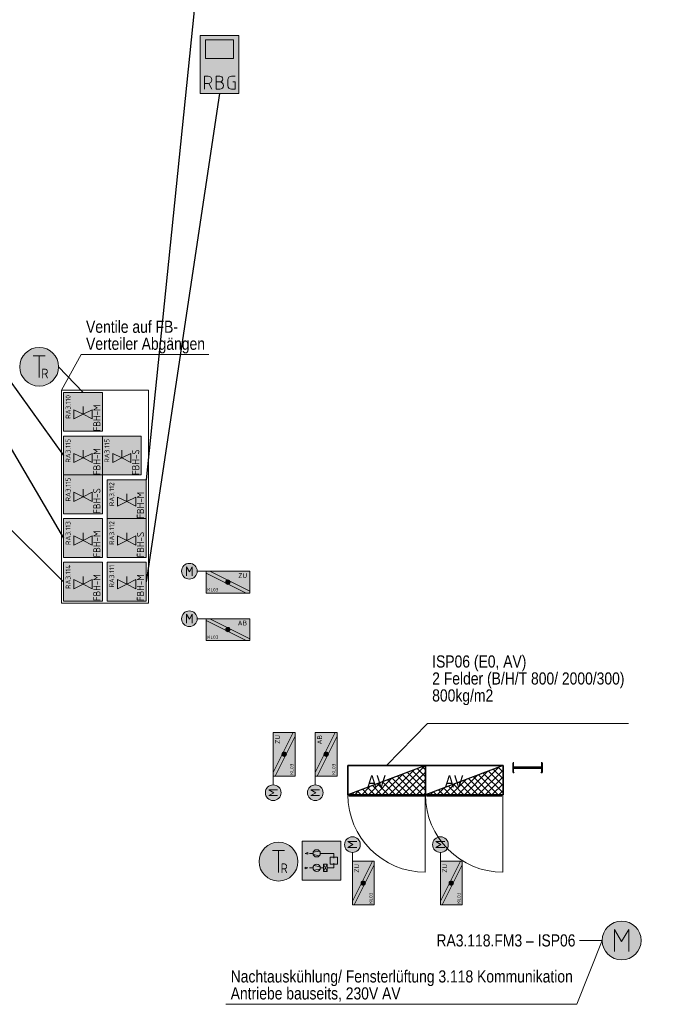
# Model space of a CAD drawing. Header units: metres. Extents: x -13.5 to 10.8, y 0.5 to 32.8.
# Tile 5 of 6: x 4.2 to 10.8, y 15 to 25.1. Entities that reach past the tile are written whole.
import ezdxf
from ezdxf.enums import TextEntityAlignment as Align

# ---------------------------------------------------------------- set-up
doc = ezdxf.new("R2010")
doc.units = ezdxf.units.M
doc.header["$MEASUREMENT"] = 0
doc.linetypes.add('DGN Style 4', pattern=[0.02455, 0.012275, -0.006138, 0, -0.006138])
doc.linetypes.add('DGN Style 5', pattern=[0.010741, 0.004603, -0.006138])
for name, color, linetype, lineweight in [('9', 7, 'Continuous', 0), ('TRI_CONNPTS', 7, 'DGN Style 4', 0), ('TRI_H3D', 7, 'DGN Style 4', 0), ('ZWP_440_KL_GA', 3, 'Continuous', 30), ('ZWP_480_SCHALTSCHRAENKE_E0_GA_2D', 7, 'Continuous', 0), ('ZWP_480_SCHALTSCHRAENKE_E0_GA_3D', 7, 'Continuous', 0), ('ZWP_480_SCHALTSCHRAENKE_E0_GA_TEXT', 7, 'Continuous', 0), ('ZWP_480_SYM_E0', 7, 'Continuous', 0), ('ZWP_480_SYM_E0_2D', 7, 'Continuous', 0), ('ZWP_480_SYM_E0_3D', 7, 'Continuous', 0), ('ZWP_480_SYM_SCHWARZ', 7, 'Continuous', 13), ('ZWP_480_TEXT_1_50_TOP', 7, 'Continuous', 0)]:
    doc.layers.add(name, color=color, linetype=linetype, lineweight=lineweight)
doc.layers.add('INTERN_Bemerkung', color=6, linetype='Continuous', lineweight=30, plot=False)
doc.layers.get('TRI_CONNPTS').off()
doc.layers.get('TRI_H3D').off()
doc.styles.add('ISOCP', font='isocp.shx')
doc.styles.add('ZWP_1 50', font='ARIALN.TTF', dxfattribs={"height": 0.125})

# ---------------------------------------------------------------- blocks, each defined once
blk = doc.blocks.new('K')
at = {"layer": 'ZWP_440_KL_GA', "color": 136, "linetype": 'Continuous', "lineweight": 30}
mesh = blk.add_polyface(dxfattribs=at)
corners = [(-1.2691, 0.13985, 0.05), (-1.2691, 0.14985, 0.05), (1.26904, 0.13985, 0.05), (1.26904, 0.14985, 0.05), (-1.2691, 0.14985, -0.05), (1.26904, 0.14985, -0.05), (-1.2691, 0.13985, -0.05), (1.26904, 0.13985, -0.05), (-1.2691, 0.13985, -0.0475), (1.26904, 0.13985, -0.0475), (-1.2691, 0.14735, -0.0475), (1.26904, 0.14735, -0.0475), (-1.2691, 0.14735, 0.0475), (1.26904, 0.14735, 0.0475), (-1.2691, 0.13985, 0.0475), (1.26904, 0.13985, 0.0475)]
mesh.append_faces([[corners[k] for k in face] for face in [(0, 2, 3, 1), (1, 3, 5, 4), (4, 5, 7, 6), (6, 7, 9, 8), (8, 9, 11, 10), (10, 11, 13, 12), (12, 13, 15, 14), (14, 15, 2, 0)]], dxfattribs={"color": 136})
mesh.append_faces([[corners[k] for k in face] for face in [(0, 12, 14), (10, 6, 8)]], dxfattribs={"vtx0": -1, "color": 136})
mesh.append_faces([[corners[k] for k in face] for face in [(4, 10, 1), (1, 12, 0)]], dxfattribs={"vtx0": -1, "vtx1": -1, "color": 136})
mesh.append_faces([[corners[k] for k in face] for face in [(10, 4, 6), (1, 10, 12), (11, 7, 5), (3, 13, 11)]], dxfattribs={"vtx0": -1, "vtx2": -1, "color": 136})
mesh.append_faces([[corners[k] for k in face] for face in [(5, 3, 11), (3, 2, 13)]], dxfattribs={"vtx1": -1, "vtx2": -1, "color": 136})
mesh.append_faces([[corners[k] for k in face] for face in [(2, 15, 13), (11, 9, 7)]], dxfattribs={"vtx2": -1, "color": 136})
mesh = blk.add_polyface(dxfattribs=at)
corners = [(-1.0841, 0.14735, 0.005), (-1.0841, 0.14735, -0.005), (-1.0541, 0.14735, 0.005), (-1.0541, 0.14735, -0.005), (-1.0841, -0.14765, -0.005), (-1.0841, -0.14765, 0.005), (-1.0541, -0.14765, -0.005), (-1.0541, -0.14765, 0.005)]
mesh.append_faces([[corners[k] for k in face] for face in [(0, 2, 3, 1), (4, 6, 7, 5), (1, 4, 5, 0), (0, 5, 7, 2), (2, 7, 6, 3), (3, 6, 4, 1)]], dxfattribs={"color": 136})
mesh = blk.add_polyface(dxfattribs=at)
corners = [(-0.6841, 0.14735, 0.005), (-0.6841, 0.14735, -0.005), (-0.6541, 0.14735, 0.005), (-0.6541, 0.14735, -0.005), (-0.6841, -0.14765, -0.005), (-0.6841, -0.14765, 0.005), (-0.6541, -0.14765, -0.005), (-0.6541, -0.14765, 0.005)]
mesh.append_faces([[corners[k] for k in face] for face in [(0, 2, 3, 1), (4, 6, 7, 5), (1, 4, 5, 0), (0, 5, 7, 2), (2, 7, 6, 3), (3, 6, 4, 1)]], dxfattribs={"color": 136})
mesh = blk.add_polyface(dxfattribs=at)
corners = [(-0.2841, 0.14735, 0.005), (-0.2841, 0.14735, -0.005), (-0.2541, 0.14735, 0.005), (-0.2541, 0.14735, -0.005), (-0.2841, -0.14765, -0.005), (-0.2841, -0.14765, 0.005), (-0.2541, -0.14765, -0.005), (-0.2541, -0.14765, 0.005)]
mesh.append_faces([[corners[k] for k in face] for face in [(0, 2, 3, 1), (4, 6, 7, 5), (1, 4, 5, 0), (0, 5, 7, 2), (2, 7, 6, 3), (3, 6, 4, 1)]], dxfattribs={"color": 136})
mesh = blk.add_polyface(dxfattribs=at)
corners = [(0.1159, 0.14735, 0.005), (0.1159, 0.14735, -0.005), (0.1459, 0.14735, 0.005), (0.1459, 0.14735, -0.005), (0.1159, -0.14765, -0.005), (0.1159, -0.14765, 0.005), (0.1459, -0.14765, -0.005), (0.1459, -0.14765, 0.005)]
mesh.append_faces([[corners[k] for k in face] for face in [(0, 2, 3, 1), (4, 6, 7, 5), (1, 4, 5, 0), (0, 5, 7, 2), (2, 7, 6, 3), (3, 6, 4, 1)]], dxfattribs={"color": 136})
mesh = blk.add_polyface(dxfattribs=at)
corners = [(0.5159, 0.14735, 0.005), (0.5159, 0.14735, -0.005), (0.5459, 0.14735, 0.005), (0.5459, 0.14735, -0.005), (0.5159, -0.14765, -0.005), (0.5159, -0.14765, 0.005), (0.5459, -0.14765, -0.005), (0.5459, -0.14765, 0.005)]
mesh.append_faces([[corners[k] for k in face] for face in [(0, 2, 3, 1), (4, 6, 7, 5), (1, 4, 5, 0), (0, 5, 7, 2), (2, 7, 6, 3), (3, 6, 4, 1)]], dxfattribs={"color": 136})
mesh = blk.add_polyface(dxfattribs=at)
corners = [(0.9159, 0.14735, 0.005), (0.9159, 0.14735, -0.005), (0.9459, 0.14735, 0.005), (0.9459, 0.14735, -0.005), (0.9159, -0.14765, -0.005), (0.9159, -0.14765, 0.005), (0.9459, -0.14765, -0.005), (0.9459, -0.14765, 0.005)]
mesh.append_faces([[corners[k] for k in face] for face in [(0, 2, 3, 1), (4, 6, 7, 5), (1, 4, 5, 0), (0, 5, 7, 2), (2, 7, 6, 3), (3, 6, 4, 1)]], dxfattribs={"color": 136})
mesh = blk.add_polyface(dxfattribs=at)
corners = [(1.05404, 0.14735, 0.005), (1.05404, 0.14735, -0.005), (1.08404, 0.14735, 0.005), (1.08404, 0.14735, -0.005), (1.05404, -0.14765, -0.005), (1.05404, -0.14765, 0.005), (1.08404, -0.14765, -0.005), (1.08404, -0.14765, 0.005)]
mesh.append_faces([[corners[k] for k in face] for face in [(0, 2, 3, 1), (4, 6, 7, 5), (1, 4, 5, 0), (0, 5, 7, 2), (2, 7, 6, 3), (3, 6, 4, 1)]], dxfattribs={"color": 136})
mesh = blk.add_polyface(dxfattribs=at)
corners = [(-1.2691, -0.14015, -0.05), (-1.2691, -0.15015, -0.05), (1.26904, -0.14015, -0.05), (1.26904, -0.15015, -0.05), (-1.2691, -0.15015, 0.05), (1.26904, -0.15015, 0.05), (-1.2691, -0.14015, 0.05), (1.26904, -0.14015, 0.05), (-1.2691, -0.14015, 0.0475), (1.26904, -0.14015, 0.0475), (-1.2691, -0.14765, 0.0475), (1.26904, -0.14765, 0.0475), (-1.2691, -0.14765, -0.0475), (1.26904, -0.14765, -0.0475), (-1.2691, -0.14015, -0.0475), (1.26904, -0.14015, -0.0475)]
mesh.append_faces([[corners[k] for k in face] for face in [(0, 2, 3, 1), (1, 3, 5, 4), (4, 5, 7, 6), (6, 7, 9, 8), (8, 9, 11, 10), (10, 11, 13, 12), (12, 13, 15, 14), (14, 15, 2, 0)]], dxfattribs={"color": 136})
mesh.append_faces([[corners[k] for k in face] for face in [(0, 12, 14), (10, 6, 8)]], dxfattribs={"vtx0": -1, "color": 136})
mesh.append_faces([[corners[k] for k in face] for face in [(4, 10, 1), (1, 12, 0)]], dxfattribs={"vtx0": -1, "vtx1": -1, "color": 136})
mesh.append_faces([[corners[k] for k in face] for face in [(10, 4, 6), (1, 10, 12), (11, 7, 5), (3, 13, 11)]], dxfattribs={"vtx0": -1, "vtx2": -1, "color": 136})
mesh.append_faces([[corners[k] for k in face] for face in [(5, 3, 11), (3, 2, 13)]], dxfattribs={"vtx1": -1, "vtx2": -1, "color": 136})
mesh.append_faces([[corners[k] for k in face] for face in [(2, 15, 13), (11, 9, 7)]], dxfattribs={"vtx2": -1, "color": 136})
blk = doc.blocks.new('_$VT$_')
at = {"layer": '9'}
for p, q in [((0.4, 0.15, 2), (0.4, 0.151, 2)), ((0, 0), (0, 0.001)), ((0, 0), (0, 0)), ((0.8, 0), (0.8, 0))]:
    blk.add_line(p, q, dxfattribs=at)
at = {"layer": 'ZWP_480_SCHALTSCHRAENKE_E0_GA_2D', "color": 136, "linetype": 'Continuous', "lineweight": 30}
for p, q in [((0.355, 0, 2), (0.568, 0.213, 2)), ((0.425, 0, 2), (0.681, 0.255, 2)), ((0.496, 0, 2), (0.794, 0.298, 2)), ((0.562, 0.211, 2), (0.773, 0, 2)), ((0.567, 0, 2), (0.8, 0.233, 2)), ((0.614, 0.23, 2), (0.8, 0.044, 2)), ((0.665, 0.249, 2), (0.8, 0.114, 2)), ((0.716, 0.269, 2), (0.8, 0.185, 2)), ((0.768, 0.288, 2), (0.8, 0.256, 2)), ((0.213, 0, 2), (0.341, 0.128, 2)), ((0.284, 0, 2), (0.454, 0.17, 2)), ((0.305, 0.114, 2), (0.419, 0, 2)), ((0.356, 0.134, 2), (0.49, 0, 2)), ((0.408, 0.153, 2), (0.561, 0, 2)), ((0.459, 0.172, 2), (0.632, 0, 2)), ((0.511, 0.192, 2), (0.702, 0, 2)), ((0.638, 0, 2), (0.8, 0.162, 2)), ((0.001, 0, 2), (0.002, 0.001, 2)), ((0.048, 0.018, 2), (0.066, 0, 2)), ((0.072, 0, 2), (0.115, 0.043, 2)), ((0.099, 0.037, 2), (0.137, 0, 2)), ((0.143, 0, 2), (0.228, 0.086, 2)), ((0.151, 0.057, 2), (0.207, 0, 2)), ((0.202, 0.076, 2), (0.278, 0, 2)), ((0.254, 0.095, 2), (0.349, 0, 2)), ((0.708, 0, 2), (0.8, 0.092, 2)), ((0.779, 0, 2), (0.8, 0.021, 2))]:
    blk.add_line(p, q, dxfattribs=at)
at = {"layer": 'ZWP_480_SCHALTSCHRAENKE_E0_GA_2D', "color": 136, "linetype": 'Continuous', "lineweight": 0}
blk.add_line((0.799, 0, 0.2), (0.799, -0.798, 0.2), dxfattribs=at)
blk.add_arc((0.799, 0, 0.2), 0.798, 180, 270, dxfattribs=at)
at = {"layer": 'ZWP_480_SCHALTSCHRAENKE_E0_GA_2D', "color": 136, "linetype": 'Continuous', "lineweight": 30}
blk.add_3dface([(0, 0, 2), (0.8, 0, 2), (0.8, 0.3, 2)], dxfattribs=at)
at = {"layer": 'ZWP_480_SCHALTSCHRAENKE_E0_GA_3D', "color": 136, "linetype": 'Continuous', "lineweight": 30}
for points in [[(0, 0.3), (0.8, 0.3), (0.8, 0.3, 2), (0, 0.3, 2)], [(0, 0), (0, 0.3), (0, 0.3, 2), (0, 0, 2)], [(0, 0), (0.8, 0), (0.8, 0.3), (0, 0.3)], [(0.8, 0), (0.8, 0.3), (0.8, 0.3, 2), (0.8, 0, 2)], [(0, 0), (0.8, 0), (0.8, 0, 2), (0, 0, 2)], [(0.789, -0.01, 0.2), (0.011, -0.01, 0.2), (0.011, -0.01, 1.998), (0.789, -0.01, 1.998)]]:
    blk.add_3dface(points, dxfattribs=at)
at = {"layer": 'ZWP_480_SCHALTSCHRAENKE_E0_GA_TEXT', "color": 7, "lineweight": 0, "style": 'ZWP_1 50'}
blk.add_text('AV', height=0.125, dxfattribs=at).set_placement((0.2, 0.2, 2), align=Align.TOP_LEFT)
blk = doc.blocks.new('_$VT$__1')
at = {"layer": '9'}
for p, q in [((0.4, 0.15, 2), (0.4, 0.151, 2)), ((0, 0), (0, 0.001)), ((0, 0), (0, 0)), ((0.8, 0), (0.8, 0))]:
    blk.add_line(p, q, dxfattribs=at)
at = {"layer": 'ZWP_480_SCHALTSCHRAENKE_E0_GA_2D', "color": 136, "linetype": 'Continuous', "lineweight": 30}
for p, q in [((0.403, 0, 2), (0.645, 0.242, 2)), ((0.474, 0, 2), (0.758, 0.284, 2)), ((0.545, 0, 2), (0.8, 0.255, 2)), ((0.546, 0.205, 2), (0.751, 0, 2)), ((0.597, 0.224, 2), (0.8, 0.021, 2)), ((0.649, 0.243, 2), (0.8, 0.092, 2)), ((0.7, 0.263, 2), (0.8, 0.163, 2)), ((0.752, 0.282, 2), (0.8, 0.234, 2)), ((0.191, 0, 2), (0.306, 0.115, 2)), ((0.262, 0, 2), (0.419, 0.157, 2)), ((0.289, 0.108, 2), (0.397, 0, 2)), ((0.333, 0, 2), (0.532, 0.2, 2)), ((0.34, 0.128, 2), (0.468, 0, 2)), ((0.392, 0.147, 2), (0.539, 0, 2)), ((0.443, 0.166, 2), (0.609, 0, 2)), ((0.495, 0.185, 2), (0.68, 0, 2)), ((0.615, 0, 2), (0.8, 0.185, 2)), ((0.686, 0, 2), (0.8, 0.114, 2)), ((0.032, 0.012, 2), (0.044, 0, 2)), ((0.05, 0, 2), (0.08, 0.03, 2)), ((0.083, 0.031, 2), (0.114, 0, 2)), ((0.12, 0, 2), (0.193, 0.072, 2)), ((0.135, 0.05, 2), (0.185, 0, 2)), ((0.186, 0.07, 2), (0.256, 0, 2)), ((0.237, 0.089, 2), (0.327, 0, 2)), ((0.757, 0, 2), (0.8, 0.043, 2))]:
    blk.add_line(p, q, dxfattribs=at)
at = {"layer": 'ZWP_480_SCHALTSCHRAENKE_E0_GA_2D', "color": 136, "linetype": 'Continuous', "lineweight": 0}
blk.add_line((0.799, 0, 0.2), (0.799, -0.798, 0.2), dxfattribs=at)
blk.add_arc((0.799, 0, 0.2), 0.798, 180, 270, dxfattribs=at)
at = {"layer": 'ZWP_480_SCHALTSCHRAENKE_E0_GA_2D', "color": 136, "linetype": 'Continuous', "lineweight": 30}
blk.add_3dface([(0, 0, 2), (0.8, 0, 2), (0.8, 0.3, 2)], dxfattribs=at)
at = {"layer": 'ZWP_480_SCHALTSCHRAENKE_E0_GA_3D', "color": 136, "linetype": 'Continuous', "lineweight": 30}
for points in [[(0, 0.3), (0.8, 0.3), (0.8, 0.3, 2), (0, 0.3, 2)], [(0, 0), (0, 0.3), (0, 0.3, 2), (0, 0, 2)], [(0, 0), (0.8, 0), (0.8, 0.3), (0, 0.3)], [(0.8, 0), (0.8, 0.3), (0.8, 0.3, 2), (0.8, 0, 2)], [(0, 0), (0.8, 0), (0.8, 0, 2), (0, 0, 2)], [(0.789, -0.01, 0.2), (0.011, -0.01, 0.2), (0.011, -0.01, 1.998), (0.789, -0.01, 1.998)]]:
    blk.add_3dface(points, dxfattribs=at)
at = {"layer": 'ZWP_480_SCHALTSCHRAENKE_E0_GA_TEXT', "color": 7, "lineweight": 0, "style": 'ZWP_1 50'}
blk.add_text('AV', height=0.125, dxfattribs=at).set_placement((0.2, 0.2, 2), align=Align.TOP_LEFT)
blk = doc.blocks.new('*U21')
at = {"color": 5, "linetype": 'Continuous', "lineweight": 13}
for p, q in [((0, -0.007), (-0.037, -0.007)), ((0.008, -0.007), (0.038, -0.067))]:
    blk.add_line(p, q, dxfattribs=at)
at = {"color": 5, "linetype": 'Continuous', "lineweight": 13, "flags": 128}
blk.add_lwpolyline([(-0.037, -0.067), (-0.037, 0.068), (0, 0.068)], dxfattribs=at)
at = {"color": 5, "linetype": 'Continuous', "lineweight": 13, "extrusion": (0, 0, -1)}
blk.add_arc((0, 0.03), 0.0375, 90, 270, dxfattribs=at)
blk = doc.blocks.new('*U22')
at = {"color": 5, "linetype": 'Continuous', "lineweight": 13}
for p, q in [((0, 0.008), (-0.037, 0.008)), ((-0.037, -0.067), (0, -0.067))]:
    blk.add_line(p, q, dxfattribs=at)
at = {"color": 5, "linetype": 'Continuous', "lineweight": 13, "flags": 128}
blk.add_lwpolyline([(0, 0.068), (-0.037, 0.068), (-0.037, -0.067)], dxfattribs=at)
at = {"color": 5, "linetype": 'Continuous', "lineweight": 13}
for centre, radius in [((0, 0.038), 0.03), ((0, -0.03), 0.0375)]:
    blk.add_arc(centre, radius, 270, 90, dxfattribs=at)
blk = doc.blocks.new('*U23')
at = {"color": 5, "linetype": 'Continuous', "lineweight": 13}
for p, q in [((-0.037, -0.03), (-0.037, 0.03)), ((0, 0.068), (0.038, 0.068))]:
    blk.add_line(p, q, dxfattribs=at)
at = {"color": 5, "linetype": 'Continuous', "lineweight": 13, "flags": 128}
blk.add_lwpolyline([(0.015, 0.008), (0.038, 0.008), (0.038, -0.067), (0, -0.067)], dxfattribs=at)
at = {"color": 5, "linetype": 'Continuous', "lineweight": 13, "extrusion": (0, 0, -1)}
for centre, start, end in [((0, 0.03), 0, 90), ((0, -0.03), 270, 0)]:
    blk.add_arc(centre, 0.0375, start, end, dxfattribs=at)
blk = doc.blocks.new('ZWP_480_Raumbediegerät_mit_Display_1')
at = {"color": 5, "lineweight": 13, "flags": 128}
blk.add_lwpolyline([(-0.2, 0.3), (0.2, 0.3), (0.2, -0.3), (-0.2, -0.3)], close=True, dxfattribs=at)
at = {"color": 254, "lineweight": 13, "extrusion": (0, 0, -1)}
blk.add_solid([(0.2, 0.3), (-0.2, 0.3), (0.2, -0.3), (-0.2, -0.3)], dxfattribs=at)
at = {"color": 5, "lineweight": 13}
blk.add_3dface([(-0.144, 0.254), (0.144, 0.254), (0.144, 0.064), (-0.144, 0.064)], dxfattribs=at)
at = {"color": 5, "linetype": 'Continuous', "lineweight": 13}
for name, p in [('*U21', (-0.117, -0.187)), ('*U22', (0.003, -0.187)), ('*U23', (0.123, -0.187))]:
    blk.add_blockref(name, p, dxfattribs=at)
blk = doc.blocks.new('ZWP_480_Raumbediegerät_mit_Display')
at = {"layer": 'ZWP_480_SYM_E0', "color": 5, "lineweight": 13}
blk.add_blockref('ZWP_480_Raumbediegerät_mit_Display_1', (0, 0), dxfattribs=at)
blk = doc.blocks.new('ZWP_480_Antrieb_motorisch_1_1')
at = {"lineweight": 13}
h = blk.add_hatch(color=254, dxfattribs=at)
edge = h.paths.add_edge_path()
edge.add_arc((0, 0), 0.2, 0, 360)
at = {"color": 5, "linetype": 'Continuous', "lineweight": 13, "flags": 128}
blk.add_lwpolyline([(-0.075, -0.112), (-0.075, 0.113), (0, -0.012), (0.075, 0.113), (0.075, -0.112)], dxfattribs=at)
at = {"color": 5, "lineweight": 13}
blk.add_circle((0, 0), 0.2, dxfattribs=at)
blk.add_circle((0, 0), 0.2, dxfattribs=at)
blk = doc.blocks.new('ZWP_480_Antrieb_motorisch_2')
at = {"layer": 'ZWP_480_SCHALTSCHRAENKE_E0_GA_2D', "color": 52, "linetype": 'DGN Style 5', "lineweight": 0}
blk.add_line((0, 0.001), (0, 0.001), dxfattribs=at)
at = {"layer": 'ZWP_480_SCHALTSCHRAENKE_E0_GA_2D', "color": 12, "linetype": 'DGN Style 5', "lineweight": 0}
blk.add_line((0, 0), (0, 0), dxfattribs=at)
at = {"layer": 'ZWP_480_SCHALTSCHRAENKE_E0_GA_2D', "color": 212, "linetype": 'DGN Style 5', "lineweight": 0}
blk.add_line((0, 0, 0.001), (0, 0, 0.001), dxfattribs=at)
at = {"layer": 'ZWP_480_SCHALTSCHRAENKE_E0_GA_2D', "color": 92, "linetype": 'DGN Style 5', "lineweight": 0}
blk.add_line((0.001, 0), (0.001, 0), dxfattribs=at)
at = {"layer": 'ZWP_480_SCHALTSCHRAENKE_E0_GA_2D', "color": 32, "linetype": 'DGN Style 5', "lineweight": 0}
blk.add_line((0.2, 0), (0.2, 0.001), dxfattribs=at)
at = {"layer": 'ZWP_480_SYM_E0', "color": 5, "lineweight": 13}
blk.add_blockref('ZWP_480_Antrieb_motorisch_1_1', (0, 0), dxfattribs=at)
blk = doc.blocks.new('_T3D___3')
at = {"layer": 'ZWP_480_TEXT_1_50_TOP', "linetype": 'Continuous'}
for p, q in [((9.857, 14.902, 15.714), (10.12, 15.56, 15.714)), ((6.24, 14.902, 15.714), (9.857, 14.902, 15.714))]:
    blk.add_line(p, q, dxfattribs=at)
at = {"layer": 'ZWP_480_TEXT_1_50_TOP', "linetype": 'Continuous', "style": 'ZWP_1 50'}
for s, p in [('Nachtauskühlung/ Fensterlüftung 3.118 Kommunikation', (6.29, 15.252, 15.714)), ('Antriebe bauseits, 230V AV', (6.29, 15.077, 15.714))]:
    blk.add_text(s, height=0.125, dxfattribs=at).set_placement(p, align=Align.TOP_LEFT)
blk = doc.blocks.new('_T3D___6')
at = {"layer": 'ZWP_480_TEXT_1_50_TOP', "linetype": 'Continuous'}
for q in [(-0.47, -1.136), (2.024, -0.7)]:
    blk.add_line((-0.05, -0.7), q, dxfattribs=at)
at = {"layer": 'ZWP_480_TEXT_1_50_TOP', "linetype": 'Continuous', "style": 'ZWP_1 50'}
for s, p in [('ISP06 (E0, AV)', (0, 0)), ('2 Felder (B/H/T 800/ 2000/300)', (0, -0.175)), ('800kg/m2', (0, -0.35))]:
    blk.add_text(s, height=0.125, dxfattribs=at).set_placement(p, align=Align.TOP_LEFT)
blk = doc.blocks.new('ZWP_480_Ventil_thermoelektr_1')
at = {"color": 5, "lineweight": 13}
for p, q in [((-0.094, 0.024), (0, -0.023)), ((-0.094, -0.07), (-0.094, 0.024)), ((0, 0.057), (0, -0.023)), ((0.094, 0.024), (0, -0.023)), ((0.094, -0.07), (0.094, 0.024)), ((0, -0.023), (-0.094, -0.07)), ((0, -0.023), (0.094, -0.07))]:
    blk.add_line(p, q, dxfattribs=at)
at = {"color": 5, "lineweight": 13, "flags": 128}
blk.add_lwpolyline([(-0.2, 0.202), (0.2, 0.202), (0.2, -0.198), (-0.2, -0.198)], close=True, dxfattribs=at)
blk.add_lwpolyline([(-0.2, 0.202), (0.2, 0.202), (0.2, -0.198), (-0.2, -0.198)], close=True, dxfattribs=at)
at = {"color": 254, "lineweight": 13, "extrusion": (0, 0, -1)}
blk.add_solid([(0.2, 0.202), (-0.2, 0.202), (0.2, -0.198), (-0.2, -0.198)], dxfattribs=at)
blk.add_solid([(0.2, 0.202), (-0.2, 0.202), (0.2, -0.198), (-0.2, -0.198)], dxfattribs=at)
at = {"rotation": 90, "style": 'ISOCP'}
for s, insert, char_height, attachment_point in [('\\H0.277778x;RA3.115', (-0.179, 0.176), 0.18, 3), ('\\H0.5x;FBH-M', (0.142, -0.198), 0.15, 4)]:
    blk.add_mtext(s, dxfattribs=dict(at, insert=insert, char_height=char_height, attachment_point=attachment_point))
blk = doc.blocks.new('ZWP_480_Ventil_thermoelektr')
at = {"layer": 'ZWP_480_SYM_E0_2D', "color": 5, "lineweight": 13}
blk.add_blockref('ZWP_480_Ventil_thermoelektr_1', (0, 0), dxfattribs=at)
blk = doc.blocks.new('ZWP_480_Ventil_thermoelektr_1_1')
at = {"color": 5, "lineweight": 13}
for p, q in [((-0.094, 0.024), (0, -0.023)), ((-0.094, -0.07), (-0.094, 0.024)), ((0, 0.057), (0, -0.023)), ((0.094, 0.024), (0, -0.023)), ((0.094, -0.07), (0.094, 0.024)), ((0, -0.023), (-0.094, -0.07)), ((0, -0.023), (0.094, -0.07))]:
    blk.add_line(p, q, dxfattribs=at)
at = {"color": 5, "lineweight": 13, "flags": 128}
blk.add_lwpolyline([(-0.2, 0.202), (0.2, 0.202), (0.2, -0.198), (-0.2, -0.198)], close=True, dxfattribs=at)
blk.add_lwpolyline([(-0.2, 0.202), (0.2, 0.202), (0.2, -0.198), (-0.2, -0.198)], close=True, dxfattribs=at)
at = {"color": 254, "lineweight": 13, "extrusion": (0, 0, -1)}
blk.add_solid([(0.2, 0.202), (-0.2, 0.202), (0.2, -0.198), (-0.2, -0.198)], dxfattribs=at)
blk.add_solid([(0.2, 0.202), (-0.2, 0.202), (0.2, -0.198), (-0.2, -0.198)], dxfattribs=at)
at = {"rotation": 90, "style": 'ISOCP'}
for s, insert, char_height, attachment_point in [('\\H0.277778x;RA3.115', (-0.179, 0.176), 0.18, 3), ('\\H0.5x;FBH-S', (0.142, -0.198), 0.15, 4)]:
    blk.add_mtext(s, dxfattribs=dict(at, insert=insert, char_height=char_height, attachment_point=attachment_point))
blk = doc.blocks.new('ZWP_480_Ventil_thermoelektr_2')
at = {"layer": 'ZWP_480_SYM_E0_2D', "color": 5, "lineweight": 13}
blk.add_blockref('ZWP_480_Ventil_thermoelektr_1_1', (0, 0), dxfattribs=at)
blk = doc.blocks.new('ZWP_480_Ventil_thermoelektr_1_3')
at = {"color": 5, "lineweight": 13}
for p, q in [((-0.094, 0.024), (0, -0.023)), ((-0.094, -0.07), (-0.094, 0.024)), ((0, 0.057), (0, -0.023)), ((0.094, 0.024), (0, -0.023)), ((0.094, -0.07), (0.094, 0.024)), ((0, -0.023), (-0.094, -0.07)), ((0, -0.023), (0.094, -0.07))]:
    blk.add_line(p, q, dxfattribs=at)
at = {"color": 5, "lineweight": 13, "flags": 128}
blk.add_lwpolyline([(-0.2, 0.202), (0.2, 0.202), (0.2, -0.198), (-0.2, -0.198)], close=True, dxfattribs=at)
blk.add_lwpolyline([(-0.2, 0.202), (0.2, 0.202), (0.2, -0.198), (-0.2, -0.198)], close=True, dxfattribs=at)
at = {"color": 254, "lineweight": 13, "extrusion": (0, 0, -1)}
blk.add_solid([(0.2, 0.202), (-0.2, 0.202), (0.2, -0.198), (-0.2, -0.198)], dxfattribs=at)
blk.add_solid([(0.2, 0.202), (-0.2, 0.202), (0.2, -0.198), (-0.2, -0.198)], dxfattribs=at)
at = {"rotation": 90, "style": 'ISOCP'}
for s, insert, char_height, attachment_point in [('\\H0.277778x;RA3.114', (-0.179, 0.176), 0.18, 3), ('\\H0.5x;FBH-M', (0.142, -0.198), 0.15, 4)]:
    blk.add_mtext(s, dxfattribs=dict(at, insert=insert, char_height=char_height, attachment_point=attachment_point))
blk = doc.blocks.new('ZWP_480_Ventil_thermoelektr_4')
at = {"layer": 'ZWP_480_SYM_E0_2D', "color": 5, "lineweight": 13}
blk.add_blockref('ZWP_480_Ventil_thermoelektr_1_3', (0, 0), dxfattribs=at)
blk = doc.blocks.new('ZWP_480_Ventil_thermoelektr_1_4')
at = {"color": 5, "lineweight": 13}
for p, q in [((-0.094, 0.024), (0, -0.023)), ((-0.094, -0.07), (-0.094, 0.024)), ((0, 0.057), (0, -0.023)), ((0.094, 0.024), (0, -0.023)), ((0.094, -0.07), (0.094, 0.024)), ((0, -0.023), (-0.094, -0.07)), ((0, -0.023), (0.094, -0.07))]:
    blk.add_line(p, q, dxfattribs=at)
at = {"color": 5, "lineweight": 13, "flags": 128}
blk.add_lwpolyline([(-0.2, 0.202), (0.2, 0.202), (0.2, -0.198), (-0.2, -0.198)], close=True, dxfattribs=at)
blk.add_lwpolyline([(-0.2, 0.202), (0.2, 0.202), (0.2, -0.198), (-0.2, -0.198)], close=True, dxfattribs=at)
at = {"color": 254, "lineweight": 13, "extrusion": (0, 0, -1)}
blk.add_solid([(0.2, 0.202), (-0.2, 0.202), (0.2, -0.198), (-0.2, -0.198)], dxfattribs=at)
blk.add_solid([(0.2, 0.202), (-0.2, 0.202), (0.2, -0.198), (-0.2, -0.198)], dxfattribs=at)
at = {"rotation": 90, "style": 'ISOCP'}
for s, insert, char_height, attachment_point in [('\\H0.277778x;RA3.113', (-0.179, 0.176), 0.18, 3), ('\\H0.5x;FBH-M', (0.142, -0.198), 0.15, 4)]:
    blk.add_mtext(s, dxfattribs=dict(at, insert=insert, char_height=char_height, attachment_point=attachment_point))
blk = doc.blocks.new('ZWP_480_Ventil_thermoelektr_5')
at = {"layer": 'ZWP_480_SYM_E0_2D', "color": 5, "lineweight": 13}
blk.add_blockref('ZWP_480_Ventil_thermoelektr_1_4', (0, 0), dxfattribs=at)
blk = doc.blocks.new('ZWP_480_Ventil_thermoelektr_1_5')
at = {"color": 5, "lineweight": 13}
for p, q in [((-0.094, 0.024), (0, -0.023)), ((-0.094, -0.07), (-0.094, 0.024)), ((0, 0.057), (0, -0.023)), ((0.094, 0.024), (0, -0.023)), ((0.094, -0.07), (0.094, 0.024)), ((0, -0.023), (-0.094, -0.07)), ((0, -0.023), (0.094, -0.07))]:
    blk.add_line(p, q, dxfattribs=at)
at = {"color": 5, "lineweight": 13, "flags": 128}
blk.add_lwpolyline([(-0.2, 0.202), (0.2, 0.202), (0.2, -0.198), (-0.2, -0.198)], close=True, dxfattribs=at)
blk.add_lwpolyline([(-0.2, 0.202), (0.2, 0.202), (0.2, -0.198), (-0.2, -0.198)], close=True, dxfattribs=at)
at = {"color": 254, "lineweight": 13, "extrusion": (0, 0, -1)}
blk.add_solid([(0.2, 0.202), (-0.2, 0.202), (0.2, -0.198), (-0.2, -0.198)], dxfattribs=at)
blk.add_solid([(0.2, 0.202), (-0.2, 0.202), (0.2, -0.198), (-0.2, -0.198)], dxfattribs=at)
at = {"rotation": 90, "style": 'ISOCP'}
for s, insert, char_height, attachment_point in [('\\H0.277778x;RA3.112', (-0.179, 0.176), 0.18, 3), ('\\H0.5x;FBH-M', (0.142, -0.198), 0.15, 4)]:
    blk.add_mtext(s, dxfattribs=dict(at, insert=insert, char_height=char_height, attachment_point=attachment_point))
blk = doc.blocks.new('ZWP_480_Ventil_thermoelektr_6')
at = {"layer": 'ZWP_480_SYM_E0_2D', "color": 5, "lineweight": 13}
blk.add_blockref('ZWP_480_Ventil_thermoelektr_1_5', (0, 0), dxfattribs=at)
blk = doc.blocks.new('ZWP_480_Ventil_thermoelektr_1_6')
at = {"color": 5, "lineweight": 13}
for p, q in [((-0.094, 0.024), (0, -0.023)), ((-0.094, -0.07), (-0.094, 0.024)), ((0, 0.057), (0, -0.023)), ((0.094, 0.024), (0, -0.023)), ((0.094, -0.07), (0.094, 0.024)), ((0, -0.023), (-0.094, -0.07)), ((0, -0.023), (0.094, -0.07))]:
    blk.add_line(p, q, dxfattribs=at)
at = {"color": 5, "lineweight": 13, "flags": 128}
blk.add_lwpolyline([(-0.2, 0.202), (0.2, 0.202), (0.2, -0.198), (-0.2, -0.198)], close=True, dxfattribs=at)
blk.add_lwpolyline([(-0.2, 0.202), (0.2, 0.202), (0.2, -0.198), (-0.2, -0.198)], close=True, dxfattribs=at)
at = {"color": 254, "lineweight": 13, "extrusion": (0, 0, -1)}
blk.add_solid([(0.2, 0.202), (-0.2, 0.202), (0.2, -0.198), (-0.2, -0.198)], dxfattribs=at)
blk.add_solid([(0.2, 0.202), (-0.2, 0.202), (0.2, -0.198), (-0.2, -0.198)], dxfattribs=at)
at = {"rotation": 90, "style": 'ISOCP'}
for s, insert, char_height, attachment_point in [('\\H0.277778x;RA3.112', (-0.179, 0.176), 0.18, 3), ('\\H0.5x;FBH-S', (0.142, -0.198), 0.15, 4)]:
    blk.add_mtext(s, dxfattribs=dict(at, insert=insert, char_height=char_height, attachment_point=attachment_point))
blk = doc.blocks.new('ZWP_480_Ventil_thermoelektr_7')
at = {"layer": 'ZWP_480_SYM_E0_2D', "color": 5, "lineweight": 13}
blk.add_blockref('ZWP_480_Ventil_thermoelektr_1_6', (0, 0), dxfattribs=at)
blk = doc.blocks.new('ZWP_480_Ventil_thermoelektr_1_7')
at = {"color": 5, "lineweight": 13}
for p, q in [((-0.094, 0.024), (0, -0.023)), ((-0.094, -0.07), (-0.094, 0.024)), ((0, 0.057), (0, -0.023)), ((0.094, 0.024), (0, -0.023)), ((0.094, -0.07), (0.094, 0.024)), ((0, -0.023), (-0.094, -0.07)), ((0, -0.023), (0.094, -0.07))]:
    blk.add_line(p, q, dxfattribs=at)
at = {"color": 5, "lineweight": 13, "flags": 128}
blk.add_lwpolyline([(-0.2, 0.202), (0.2, 0.202), (0.2, -0.198), (-0.2, -0.198)], close=True, dxfattribs=at)
blk.add_lwpolyline([(-0.2, 0.202), (0.2, 0.202), (0.2, -0.198), (-0.2, -0.198)], close=True, dxfattribs=at)
at = {"color": 254, "lineweight": 13, "extrusion": (0, 0, -1)}
blk.add_solid([(0.2, 0.202), (-0.2, 0.202), (0.2, -0.198), (-0.2, -0.198)], dxfattribs=at)
blk.add_solid([(0.2, 0.202), (-0.2, 0.202), (0.2, -0.198), (-0.2, -0.198)], dxfattribs=at)
at = {"rotation": 90, "style": 'ISOCP'}
for s, insert, char_height, attachment_point in [('\\H0.277778x;RA3.111', (-0.179, 0.176), 0.18, 3), ('\\H0.5x;FBH-M', (0.142, -0.198), 0.15, 4)]:
    blk.add_mtext(s, dxfattribs=dict(at, insert=insert, char_height=char_height, attachment_point=attachment_point))
blk = doc.blocks.new('ZWP_480_Ventil_thermoelektr_8')
at = {"layer": 'ZWP_480_SYM_E0_2D', "color": 5, "lineweight": 13}
blk.add_blockref('ZWP_480_Ventil_thermoelektr_1_7', (0, 0), dxfattribs=at)
blk = doc.blocks.new('_T3D___7')
at = {"layer": 'ZWP_480_TEXT_1_50_TOP', "linetype": 'Continuous'}
for q in [(4.124, 18.783), (5.642, 19.15)]:
    blk.add_line((4.326, 19.15), q, dxfattribs=at)
at = {"layer": 'ZWP_480_TEXT_1_50_TOP', "linetype": 'Continuous', "style": 'ZWP_1 50'}
for s, p in [('Ventile auf FB-', (4.376, 19.5)), ('Verteiler Abgängen', (4.376, 19.325))]:
    blk.add_text(s, height=0.125, dxfattribs=at).set_placement(p, align=Align.TOP_LEFT)
blk = doc.blocks.new('ZWP_480_Fühler_Temp_1')
at = {"lineweight": 13}
h = blk.add_hatch(color=254, dxfattribs=at)
edge = h.paths.add_edge_path()
edge.add_arc((0, 0), 0.2, 0, 360)
at = {"color": 5, "linetype": 'Continuous', "lineweight": 13}
for p, q in [((-0.063, 0.113), (0.062, 0.113)), ((0, -0.112), (0, 0.113))]:
    blk.add_line(p, q, dxfattribs=at)
at = {"color": 5, "lineweight": 13}
blk.add_circle((0, 0), 0.2, dxfattribs=at)
blk.add_circle((0, 0), 0.2, dxfattribs=at)
at = {"insert": (0.021, -0.119), "char_height": 0.15, "attachment_point": 7, "style": 'ISOCP'}
blk.add_mtext('\\H0.666667x;R', dxfattribs=at)
blk = doc.blocks.new('ZWP_480_Fühler_Temp')
at = {"layer": 'ZWP_480_SYM_E0_2D', "color": 5, "lineweight": 13}
blk.add_blockref('ZWP_480_Fühler_Temp_1', (0, 0), dxfattribs=at)
blk = doc.blocks.new('ZWP_480_Anlsch_Anlagenbild_kl_1')
at = {"color": 250, "lineweight": 13}
for p, q in [((0.163, 0.275), (0.128, 0.275)), ((0.163, 0.275), (0.128, 0.275)), ((0.165, 0.287), (0.23, 0.299)), ((0.165, 0.263), (0.23, 0.251)), ((0.238, 0.275), (0.377, 0.275)), ((0.377, 0.226), (0.377, 0.275)), ((0.163, 0.125), (0.128, 0.125)), ((0.236, 0.137), (0.171, 0.149)), ((0.236, 0.113), (0.171, 0.101)), ((0.238, 0.125), (0.273, 0.125)), ((0.311, 0.163), (0.273, 0.088)), ((0.273, 0.163), (0.311, 0.088)), ((0.377, 0.125), (0.311, 0.125)), ((0.377, 0.125), (0.377, 0.174))]:
    blk.add_line(p, q, dxfattribs=at)
at = {"color": 250, "lineweight": 13, "flags": 128}
blk.add_lwpolyline([(0.05, 0.4), (0.45, 0.4), (0.45, 0), (0.05, 0)], close=True, dxfattribs=at)
at = {"color": 250, "lineweight": 13}
for centre in [(0.201, 0.275), (0.201, 0.125)]:
    blk.add_circle(centre, 0.0375, dxfattribs=at)
at = {"color": 254, "lineweight": 13, "extrusion": (0, 0, -1)}
blk.add_solid([(-0.05, 0.4), (-0.45, 0.4), (-0.05, 0), (-0.45, 0)], dxfattribs=at)
at = {"color": 250, "lineweight": 13}
for points in [[(0.111, 0.284), (0.081, 0.275), (0.111, 0.266)], [(0.34, 0.237), (0.415, 0.237), (0.415, 0.163), (0.34, 0.163)], [(0.081, 0.134), (0.111, 0.125), (0.081, 0.116)], [(0.273, 0.163), (0.311, 0.163), (0.311, 0.088), (0.273, 0.088)]]:
    blk.add_3dface(points, dxfattribs=at)
blk = doc.blocks.new('ZWP_480_Anlsch_Anlagenbild_kl')
at = {"layer": 'ZWP_480_SYM_SCHWARZ', "color": 250, "lineweight": 13}
blk.add_blockref('ZWP_480_Anlsch_Anlagenbild_kl_1', (0, 0), dxfattribs=at)
blk = doc.blocks.new('ZWP_480_Ventil_thermoelektr_1_11')
at = {"color": 5, "lineweight": 13}
for p, q in [((-0.094, 0.024), (0, -0.023)), ((-0.094, -0.07), (-0.094, 0.024)), ((0, 0.057), (0, -0.023)), ((0.094, 0.024), (0, -0.023)), ((0.094, -0.07), (0.094, 0.024)), ((0, -0.023), (-0.094, -0.07)), ((0, -0.023), (0.094, -0.07))]:
    blk.add_line(p, q, dxfattribs=at)
at = {"color": 5, "lineweight": 13, "flags": 128}
blk.add_lwpolyline([(-0.2, 0.202), (0.2, 0.202), (0.2, -0.198), (-0.2, -0.198)], close=True, dxfattribs=at)
blk.add_lwpolyline([(-0.2, 0.202), (0.2, 0.202), (0.2, -0.198), (-0.2, -0.198)], close=True, dxfattribs=at)
at = {"color": 254, "lineweight": 13, "extrusion": (0, 0, -1)}
blk.add_solid([(0.2, 0.202), (-0.2, 0.202), (0.2, -0.198), (-0.2, -0.198)], dxfattribs=at)
blk.add_solid([(0.2, 0.202), (-0.2, 0.202), (0.2, -0.198), (-0.2, -0.198)], dxfattribs=at)
at = {"rotation": 90, "style": 'ISOCP'}
for s, insert, char_height, attachment_point in [('\\H0.277778x;RA3.110', (-0.179, 0.176), 0.18, 3), ('\\H0.5x;FBH-M', (0.142, -0.198), 0.15, 4)]:
    blk.add_mtext(s, dxfattribs=dict(at, insert=insert, char_height=char_height, attachment_point=attachment_point))
blk = doc.blocks.new('ZWP_480_Ventil_thermoelektr_12')
at = {"layer": 'ZWP_480_SYM_E0_2D', "color": 5, "lineweight": 13}
blk.add_blockref('ZWP_480_Ventil_thermoelektr_1_11', (0, 0), dxfattribs=at)
blk = doc.blocks.new('_T3D___11')
blk.add_wipeout([(-0.05, -0.175), (1.476, -0.175), (1.476, 0.05), (-0.05, 0.05)])
at = {"layer": 'ZWP_480_TEXT_1_50_TOP', "linetype": 'Continuous'}
blk.add_line((1.476, -0.062), (1.709, -0.062), dxfattribs=at)
at = {"layer": 'ZWP_480_TEXT_1_50_TOP', "linetype": 'Continuous', "style": 'ZWP_1 50'}
blk.add_text('RA3.118.FM3 – ISP06', height=0.125, dxfattribs=at).set_placement((0, 0), align=Align.TOP_LEFT)
blk = doc.blocks.new('ZWP_480_BSK_Motor_klein_R_1')
at = {"layer": 'ZWP_480_SYM_E0_2D', "lineweight": 13}
h = blk.add_hatch(color=254, dxfattribs=at)
edge = h.paths.add_edge_path()
edge.add_arc((0.397, 0.112), 0.081, 0, 360)
h = blk.add_hatch(color=5, dxfattribs=at)
edge = h.paths.add_edge_path()
edge.add_arc((0, 0), 0.0225, 0, 360)
h = blk.add_hatch(color=5, dxfattribs=at)
edge = h.paths.add_edge_path()
edge.add_arc((0, 0), 0.0225, 0, 360)
at = {"layer": 'ZWP_480_SYM_E0_2D', "color": 5, "lineweight": 13}
for p, q in [((-0.187, 0.112), (0.225, -0.094)), ((0.316, 0.112), (0.225, 0.112)), ((0.367, 0.067), (0.367, 0.158)), ((0.367, 0.158), (0.397, 0.107)), ((0.397, 0.107), (0.428, 0.158)), ((0.428, 0.158), (0.428, 0.067)), ((-0.225, 0.094), (0.187, -0.113))]:
    blk.add_line(p, q, dxfattribs=at)
at = {"layer": 'ZWP_480_SYM_E0_2D', "color": 5, "lineweight": 13, "flags": 128}
blk.add_lwpolyline([(0.225, -0.113), (0.225, 0.112), (-0.225, 0.112), (-0.225, -0.113)], close=True, dxfattribs=at)
at = {"layer": 'ZWP_480_SYM_E0_2D', "color": 5, "lineweight": 13}
blk.add_circle((0.397, 0.112), 0.081, dxfattribs=at)
at = {"layer": 'ZWP_480_SYM_E0_2D', "color": 254, "lineweight": 13}
blk.add_solid([(0.225, -0.113), (0.225, 0.112), (-0.225, -0.113), (-0.225, 0.112)], dxfattribs=at)
at = {"layer": 'ZWP_480_SYM_E0_3D', "color": 5, "lineweight": 13}
blk.add_circle((0, 0), 0.0225, dxfattribs=at)
blk.add_circle((0, 0), 0.0225, dxfattribs=at)
at = {"layer": 'ZWP_480_SYM_E0_2D', "char_height": 0.10125, "style": 'ISOCP'}
for s, insert, attachment_point in [('\\H0.493827x;ZU', (0.198, 0.068), 6), ('\\H0.345679x;KL03', (-0.212, -0.078), 4)]:
    blk.add_mtext(s, dxfattribs=dict(at, insert=insert, attachment_point=attachment_point))
blk = doc.blocks.new('ZWP_480_BSK_Motor_klein_R')
at = {"layer": 'ZWP_480_SYM_E0_3D', "color": 5, "lineweight": 13, "rotation": 90}
blk.add_blockref('ZWP_480_BSK_Motor_klein_R_1', (0, 0), dxfattribs=at)
blk = doc.blocks.new('ZWP_480_BSK_Motor_klein_L_1')
at = {"layer": 'ZWP_480_SYM_E0_2D', "lineweight": 13}
h = blk.add_hatch(color=254, dxfattribs=at)
edge = h.paths.add_edge_path()
edge.add_arc((-0.397, 0.112), 0.081, 0, 360)
h = blk.add_hatch(color=5, dxfattribs=at)
edge = h.paths.add_edge_path()
edge.add_arc((0, 0), 0.0225, 0, 360)
h = blk.add_hatch(color=5, dxfattribs=at)
edge = h.paths.add_edge_path()
edge.add_arc((0, 0), 0.0225, 0, 360)
at = {"layer": 'ZWP_480_SYM_E0_2D', "color": 5, "lineweight": 13}
for p, q in [((-0.427, 0.067), (-0.427, 0.158)), ((-0.427, 0.158), (-0.397, 0.107)), ((-0.397, 0.107), (-0.367, 0.158)), ((-0.367, 0.158), (-0.367, 0.067)), ((-0.225, 0.112), (-0.316, 0.112)), ((-0.187, 0.112), (0.225, -0.094)), ((-0.225, 0.094), (0.187, -0.113))]:
    blk.add_line(p, q, dxfattribs=at)
at = {"layer": 'ZWP_480_SYM_E0_2D', "color": 5, "lineweight": 13, "flags": 128}
blk.add_lwpolyline([(0.225, -0.113), (0.225, 0.112), (-0.225, 0.112), (-0.225, -0.113)], close=True, dxfattribs=at)
at = {"layer": 'ZWP_480_SYM_E0_2D', "color": 5, "lineweight": 13}
blk.add_circle((-0.397, 0.112), 0.081, dxfattribs=at)
at = {"layer": 'ZWP_480_SYM_E0_2D', "color": 254, "lineweight": 13, "extrusion": (0, 0, -1)}
blk.add_solid([(-0.225, -0.113), (-0.225, 0.112), (0.225, -0.113), (0.225, 0.112)], dxfattribs=at)
at = {"layer": 'ZWP_480_SYM_E0_3D', "color": 5, "lineweight": 13}
blk.add_circle((0, 0), 0.0225, dxfattribs=at)
blk.add_circle((0, 0), 0.0225, dxfattribs=at)
at = {"layer": 'ZWP_480_SYM_E0_2D', "char_height": 0.10125, "style": 'ISOCP'}
for s, insert, attachment_point in [('\\H0.493827x;AB', (0.198, 0.068), 6), ('\\H0.345679x;KL03', (-0.212, -0.078), 4)]:
    blk.add_mtext(s, dxfattribs=dict(at, insert=insert, attachment_point=attachment_point))
blk = doc.blocks.new('ZWP_480_BSK_Motor_klein_L')
at = {"layer": 'ZWP_480_SYM_E0_3D', "color": 5, "lineweight": 13}
blk.add_blockref('ZWP_480_BSK_Motor_klein_L_1', (0, 0), dxfattribs=at)
blk = doc.blocks.new('ZWP_480_BSK_Motor_klein_L_1_1')
at = {"layer": 'ZWP_480_SYM_E0_2D', "lineweight": 13}
h = blk.add_hatch(color=254, dxfattribs=at)
edge = h.paths.add_edge_path()
edge.add_arc((-0.397, 0.113), 0.081, 0, 360)
h = blk.add_hatch(color=5, dxfattribs=at)
edge = h.paths.add_edge_path()
edge.add_arc((0, 0), 0.0225, 0, 360)
h = blk.add_hatch(color=5, dxfattribs=at)
edge = h.paths.add_edge_path()
edge.add_arc((0, 0), 0.0225, 0, 360)
at = {"layer": 'ZWP_480_SYM_E0_2D', "color": 5, "lineweight": 13}
for p, q in [((-0.427, 0.067), (-0.427, 0.158)), ((-0.427, 0.158), (-0.397, 0.107)), ((-0.397, 0.107), (-0.367, 0.158)), ((-0.367, 0.158), (-0.367, 0.067)), ((-0.225, 0.113), (-0.316, 0.113)), ((-0.187, 0.113), (0.225, -0.094)), ((-0.225, 0.094), (0.187, -0.112))]:
    blk.add_line(p, q, dxfattribs=at)
at = {"layer": 'ZWP_480_SYM_E0_2D', "color": 5, "lineweight": 13, "flags": 128}
blk.add_lwpolyline([(0.225, -0.112), (0.225, 0.113), (-0.225, 0.113), (-0.225, -0.112)], close=True, dxfattribs=at)
at = {"layer": 'ZWP_480_SYM_E0_2D', "color": 5, "lineweight": 13}
blk.add_circle((-0.397, 0.113), 0.081, dxfattribs=at)
at = {"layer": 'ZWP_480_SYM_E0_2D', "color": 254, "lineweight": 13, "extrusion": (0, 0, -1)}
blk.add_solid([(-0.225, -0.112), (-0.225, 0.113), (0.225, -0.112), (0.225, 0.113)], dxfattribs=at)
at = {"layer": 'ZWP_480_SYM_E0_3D', "color": 5, "lineweight": 13}
blk.add_circle((0, 0), 0.0225, dxfattribs=at)
blk.add_circle((0, 0), 0.0225, dxfattribs=at)
at = {"layer": 'ZWP_480_SYM_E0_2D', "char_height": 0.10125, "style": 'ISOCP'}
for s, insert, attachment_point in [('\\H0.493827x;ZU', (0.198, 0.068), 6), ('\\H0.345679x;KL03', (-0.212, -0.078), 4)]:
    blk.add_mtext(s, dxfattribs=dict(at, insert=insert, attachment_point=attachment_point))
blk = doc.blocks.new('ZWP_480_BSK_Motor_klein_L_2')
at = {"layer": 'ZWP_480_SYM_E0_3D', "color": 5, "lineweight": 13}
blk.add_blockref('ZWP_480_BSK_Motor_klein_L_1_1', (0, 0), dxfattribs=at)

msp = doc.modelspace()

# ---------------------------------------------------------------- linework, layer by layer
at = {"layer": 'INTERN_Bemerkung', "lineweight": 30}
for p, q in [((-0.716, 28.039, 15.331), (4.631, 20.611, 15.331)), ((6.238, 27.739, 15.331), (5.481, 20.361, 15.331)), ((-0.716, 24.589, 15.331), (4.631, 19.311, 15.331)), ((1.968, 24.277, 15.331), (4.631, 19.761, 15.331)), ((6.238, 24.341, 15.331), (5.481, 19.311, 15.331)), ((4.579, 21.527), (4.831, 21.261))]:
    msp.add_line(p, q, dxfattribs=at)
at = {"layer": 'ZWP_480_SYM_E0', "color": 5, "lineweight": 13}
msp.add_3dface([(4.61, 21.284, 15.331), (5.506, 21.284, 15.331), (5.506, 19.091, 15.331), (4.61, 19.091, 15.331)], dxfattribs=at)

# ---------------------------------------------------------------- block references
at = {"layer": '9'}
for name, p in [('_$VT$_', (7.56, 17.115, 12.1)), ('_$VT$__1', (8.36, 17.115, 12.1))]:
    msp.add_blockref(name, p, dxfattribs=at)
at = {"layer": 'TRI_CONNPTS', "color": 12, "linetype": 'DGN Style 5', "lineweight": 0}
for name, p in [('ZWP_480_Raumbediegerät_mit_Display', (6.238, 24.641, 15.33)), ('ZWP_480_Fühler_Temp', (4.379, 21.526, 15.33)), ('ZWP_480_Ventil_thermoelektr_12', (4.831, 21.059, 15.33)), ('ZWP_480_Ventil_thermoelektr', (4.831, 20.609, 15.33)), ('ZWP_480_Ventil_thermoelektr_2', (5.231, 20.609, 15.33)), ('ZWP_480_Ventil_thermoelektr_2', (4.831, 20.209, 15.33)), ('ZWP_480_Ventil_thermoelektr_6', (5.281, 20.159, 15.33)), ('ZWP_480_Ventil_thermoelektr_5', (4.831, 19.759, 15.33)), ('ZWP_480_Ventil_thermoelektr_7', (5.281, 19.759, 15.33)), ('ZWP_480_Ventil_thermoelektr_4', (4.831, 19.309, 15.33)), ('ZWP_480_Ventil_thermoelektr_8', (5.281, 19.309, 15.33)), ('ZWP_480_BSK_Motor_klein_L_2', (6.324, 19.306, 15.33)), ('ZWP_480_BSK_Motor_klein_L', (6.324, 18.817, 15.33)), ('ZWP_480_BSK_Motor_klein_R', (7.72, 16.204, 15.33)), ('ZWP_480_BSK_Motor_klein_R', (8.627, 16.204, 15.33)), ('ZWP_480_Fühler_Temp', (6.846, 16.426, 15.33)), ('ZWP_480_Anlsch_Anlagenbild_kl', (7.038, 16.236, 15.33))]:
    msp.add_blockref(name, p, dxfattribs=at)
at = {"layer": 'TRI_CONNPTS', "color": 12, "linetype": 'DGN Style 5', "lineweight": 0, "rotation": 90}
for name, p in [('ZWP_480_BSK_Motor_klein_L_2', (6.904, 17.533, 15.33)), ('ZWP_480_BSK_Motor_klein_L', (7.337, 17.533, 15.33))]:
    msp.add_blockref(name, p, dxfattribs=at)
at = {"layer": 'TRI_CONNPTS', "color": 12, "linetype": 'DGN Style 5', "lineweight": 0, "extrusion": (0, 1, 0), "rotation": 270}
msp.add_blockref('K', (-9.413, 13.369, 17.395), dxfattribs=at)
at = {"layer": 'TRI_H3D', "color": 7, "linetype": 'Continuous', "lineweight": 0}
for name, p in [('_T3D___7', (0.486, 2.501, 15.33)), ('_T3D___6', (8.43, 18.551, 12.105)), ('_T3D___3', (0.063, 0.053, -0.383))]:
    msp.add_blockref(name, p, dxfattribs=at)
at = {"layer": 'ZWP_480_SCHALTSCHRAENKE_E0_GA_2D', "color": 12, "linetype": 'DGN Style 5', "lineweight": 0}
msp.add_blockref('ZWP_480_Antrieb_motorisch_2', (10.383, 15.613, 15.33), dxfattribs=at)

# ---------------------------------------------------------------- next in the draw order: block references
at = {"layer": 'TRI_H3D', "color": 7, "linetype": 'Continuous', "lineweight": 0}
msp.add_blockref('_T3D___11', (8.474, 15.676, 15.331), dxfattribs=at)

doc.saveas('drawing.dxf')
